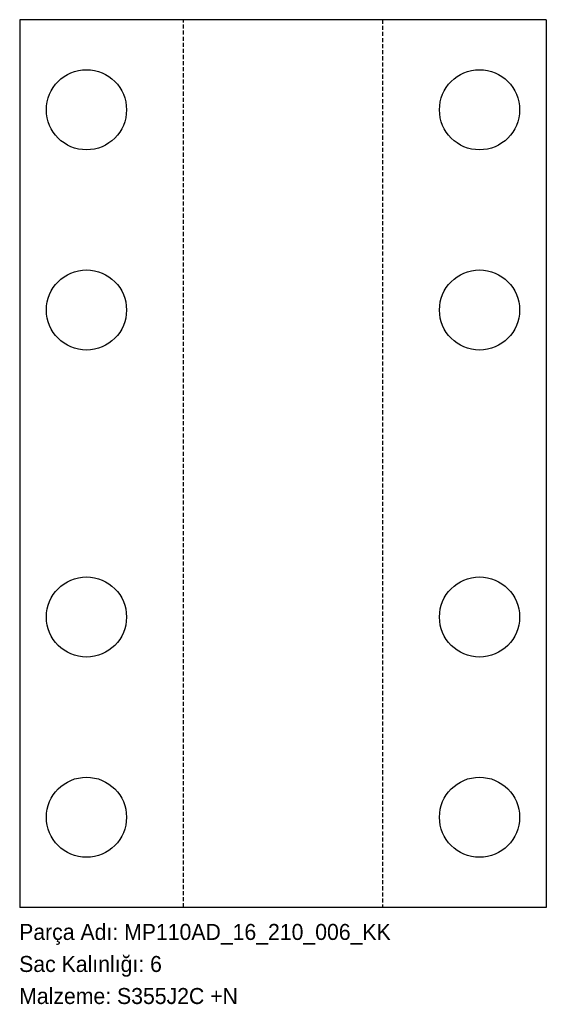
# Model space of a CAD drawing. Header units: millimetres. Extents: x 0 to 395, y -72 to 665.
import ezdxf

# ---------------------------------------------------------------- set-up
doc = ezdxf.new("R2010")
doc.units = ezdxf.units.MM
for name, pattern in [('SLD-Katı', [0]), ('SLD-Kesik', [4.572, 3.048, -1.524]), ('SLD-Sürekli', [0])]:
    doc.linetypes.add(name, pattern=pattern)
doc.layers.add('METIN', color=96, linetype='SLD-Katı')
doc.styles.add('SLDTEXTSTYLE0', font='ARIAL.TTF', dxfattribs={"width": 0.948, "bigfont": 'bigfont'})
doc.styles.add('SLDTEXTSTYLE1', font='ARIAL.TTF', dxfattribs={"width": 0.948})

msp = doc.modelspace()

# ---------------------------------------------------------------- linework, layer by layer
at = {"color": 7, "linetype": 'SLD-Sürekli', "lineweight": 25}
for p, q in [((0.4, 665.4), (0.4, 0.4)), ((394.79, 665.4), (0.4, 665.4)), ((394.79, 665.4), (394.79, 0.4)), ((394.79, 0.4), (0.4, 0.4))]:
    msp.add_line(p, q, dxfattribs=at)
at = {"color": 7, "linetype": 'SLD-Kesik'}
for p, q in [((123, 0.4), (123, 665.4)), ((272.19, 665.4), (272.19, 0.4))]:
    msp.add_line(p, q, dxfattribs=at)
at = {"color": 7, "linetype": 'SLD-Sürekli', "lineweight": 25}
for centre in [(50.4, 597.9), (344.79, 597.9), (50.4, 447.9), (344.79, 447.9), (50.4, 217.9), (344.79, 217.9), (50.4, 67.9), (344.79, 67.9)]:
    msp.add_circle(centre, 30, dxfattribs=at)

# ---------------------------------------------------------------- texts
at = {"layer": 'METIN', "char_height": 12, "attachment_point": 1}
for s, insert, style in [('Parça Adı: MP110AD_16_210_006_KK', (0, -12.03), 'SLDTEXTSTYLE0'), ('Sac Kalınlığı: 6', (0, -36.03), 'SLDTEXTSTYLE0'), ('Malzeme: S355J2C +N', (0, -60.03), 'SLDTEXTSTYLE1')]:
    msp.add_mtext(s, dxfattribs=dict(at, insert=insert, style=style))

doc.saveas('drawing.dxf')
